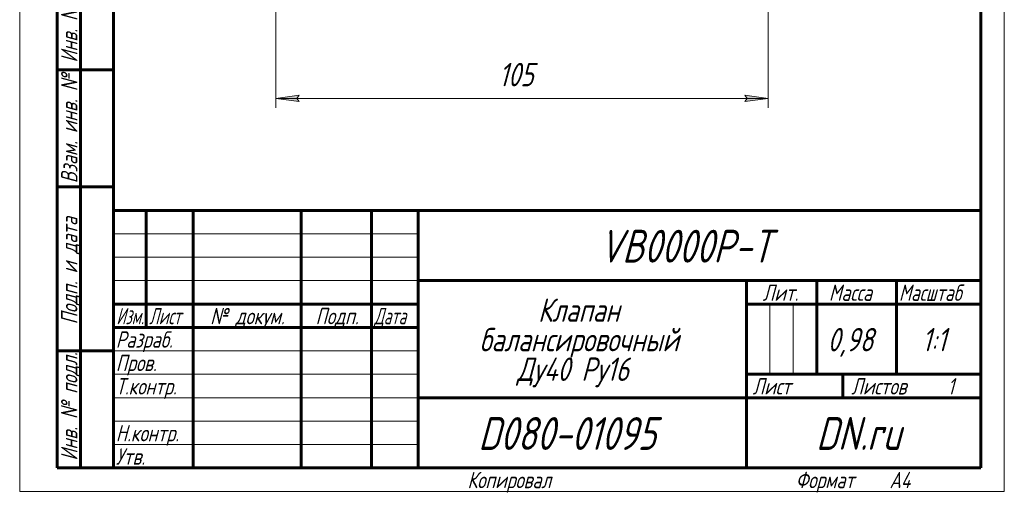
# Model space of a CAD drawing. Header units: millimetres. Extents: x 0 to 210, y 0 to 297.
# Tile 1 of 6: x 0 to 210, y 0 to 101. Entities that reach past the tile are written whole.
import ezdxf

# ---------------------------------------------------------------- set-up
doc = ezdxf.new("R2010")
doc.units = ezdxf.units.MM
doc.linetypes.add('K5LT_BASIC', pattern=[0])
doc.linetypes.add('K5LT_THIN', pattern=[0])
doc.layers.add('Системный слой', color=7, linetype='Continuous')
doc.layers.add('Системный слой (1)', color=251, linetype='Continuous', true_color=0x6c6c6c)
doc.styles.add('KDIMTEXTSTYLE', font='txt', dxfattribs={"width": 0.96, "oblique": 15, "height": 5})
doc.styles.add('KTEXTSTYLE', font='txt', dxfattribs={"width": 0.96, "height": 5})
doc.dimstyles.new('KDIMSTYLE (1.00)', dxfattribs={"dimtxt": 5, "dimasz": 1, "dimexe": 2, "dimexo": 0, "dimgap": 1, "dimtad": 1, "dimtxsty": 'KDIMTEXTSTYLE', "dimsah": 1, "dimcen": 0, "dimdle": 1, "dimadec": 0, "dimazin": 0, "dimtfac": 0.667, "dimtmove": 0, "dimatfit": 3, "dimfxl": 1, "dimtvp": 1, "dimtolj": 1, "dimtzin": 0, "dimarcsym": 0})

# ---------------------------------------------------------------- blocks, each defined once
blk = doc.blocks.new('D1')
at = {"layer": 'Системный слой (1)'}
for points in [[(54.64, 83.91), (59.64, 84.57), (59.14, 83.91), (59.64, 83.25)], [(154.64, 83.25), (159.64, 83.91), (154.64, 84.57), (155.14, 83.91)]]:
    blk.add_hatch(color=7, dxfattribs=at).paths.add_polyline_path(points)
at = {"layer": 'Системный слой (1)', "color": 7, "linetype": 'K5LT_THIN', "lineweight": 18, "true_color": 0xffffff}
for p, q in [((54.64, 108.25), (54.64, 81.91)), ((159.64, 102.73), (159.64, 81.91)), ((54.64, 83.91), (59.64, 84.57)), ((59.64, 84.57), (59.14, 83.91)), ((155.14, 83.91), (154.64, 84.57)), ((154.64, 84.57), (159.64, 83.91)), ((59.64, 83.25), (54.64, 83.91)), ((59.14, 83.91), (59.64, 83.25)), ((159.64, 83.91), (154.64, 83.25)), ((154.64, 83.25), (155.14, 83.91))]:
    blk.add_line(p, q, dxfattribs=at)
blk.add_wipeout([(102.19, 84.91), (102.19, 92.29), (111.69, 92.29), (111.69, 84.91)]).dxf.layer = 'Системный слой (1)'
blk.add_line((54.64, 83.91), (159.64, 83.91), dxfattribs=at)
at = {"layer": 'Системный слой (1)', "color": 7, "insert": (102.19, 91.5), "char_height": 5, "attachment_point": 1, "style": 'KTEXTSTYLE'}
blk.add_mtext('\\fArial|b0|c204|p34;\\H5.0;\\W1.000;\\Q15;\\fGOST Type AU|b0|i0|c204|p34;\\Q15;\\W0.960;105', dxfattribs=at)
blk = doc.blocks.new('KDIMARROW_01')
at = {"layer": 'Системный слой'}
blk.add_hatch(color=0, dxfattribs=at).paths.add_polyline_path([(0, 0), (-5, 0.66), (-4.5, 0), (-5, -0.66)])
at = {"layer": 'Системный слой', "color": 0, "linetype": 'K5LT_THIN', "lineweight": 18}
for p, q in [((-4.5, 0), (-5, 0.66)), ((-5, 0.66), (0, 0)), ((0, 0), (-5, -0.66)), ((-5, -0.66), (-4.5, 0))]:
    blk.add_line(p, q, dxfattribs=at)
at = {"layer": 'Системный слой (1)', "color": 0, "linetype": 'K5LT_THIN', "lineweight": 18}
blk.add_line((112.48, 129.25), (111.48, 129.25), dxfattribs=at)
blk = doc.blocks.new('U13')
at = {"color": 7, "linetype": 'K5LT_THIN', "lineweight": 18, "true_color": 0xffffff}
for p, q in [((0, 0), (0, 297)), ((210, 297), (210, 0)), ((20, 55), (85, 55)), ((20, 50), (85, 50)), ((20, 45), (85, 45)), ((159.96, 25), (159.96, 40)), ((164.98, 25), (164.98, 40)), ((20, 30), (85, 30)), ((20, 25), (85, 25)), ((20, 20), (85, 20)), ((20, 15), (85, 15)), ((20, 10), (85, 10)), ((210, 0), (0, 0))]:
    blk.add_line(p, q, dxfattribs=at)
at = {"color": 143, "linetype": 'K5LT_BASIC', "lineweight": 60, "true_color": 0x33acca}
for p, q in [((20, 5), (20, 292)), ((205, 292), (205, 5)), ((8, 5), (8, 150)), ((13, 5), (13, 150)), ((20, 90), (8, 90)), ((20, 65), (8, 65)), ((20, 60), (205, 60)), ((20, 5), (20, 60)), ((27, 35), (27, 60)), ((37, 5), (37, 60)), ((60, 5), (60, 60)), ((75, 5), (75, 60)), ((85, 5), (85, 60)), ((85, 45), (205, 45)), ((155, 5), (155, 45)), ((170, 25), (170, 45)), ((187, 25), (187, 45)), ((20, 40), (85, 40)), ((155, 40), (170, 40)), ((170, 40), (205, 40)), ((20, 35), (85, 35)), ((20, 30), (8, 30)), ((155, 25), (205, 25)), ((175.57, 20), (175.57, 25)), ((85, 20), (155, 20)), ((155, 20), (205, 20)), ((20, 5), (8, 5)), ((205, 5), (20, 5))]:
    blk.add_line(p, q, dxfattribs=at)
at = {"color": 7, "char_height": 3.5, "attachment_point": 1, "rotation": 90, "style": 'KTEXTSTYLE'}
for s, insert in [('\\fArial|b0|c204|p34;\\H5.0;\\W1.000;\\Q15;\\fGOST Type AU|b0|i0|c204|p34;\\Q15;\\W0.960;\\H3.50;Инв. № дубл.', (8.82, 91.57)), ('\\fArial|b0|c204|p34;\\H5.0;\\W1.000;\\Q15;\\fGOST Type AU|b0|i0|c204|p34;\\Q15;\\W0.960;\\H3.50;Взам. инв. №', (8.82, 65.8)), ('\\fArial|b0|c204|p34;\\H5.0;\\W1.000;\\Q15;\\fGOST Type AU|b0|i0|c204|p34;\\Q15;\\W0.960;\\H3.50;Подп. и дата', (8.82, 35.66)), ('\\fArial|b0|c204|p34;\\H5.0;\\W1.000;\\Q15;\\fGOST Type AU|b0|i0|c204|p34;\\Q15;\\W0.960;\\H3.50;Инв. № подл.', (8.82, 6.57))]:
    blk.add_mtext(s, dxfattribs=dict(at, insert=insert))
at = {"color": 7, "attachment_point": 1, "style": 'KTEXTSTYLE'}
for s, insert, char_height in [('\\fArial|b0|c204|p34;\\H5.0;\\W1.000;\\Q15;\\fGOST Type AU|b0|i0|c204|p34;\\Q15;\\W0.960;\\H7.00;VB0000P-T', (123.63, 55.86), 7), ('\\fArial|b0|c204|p34;\\H5.0;\\W1.000;\\Q15;\\fGOST Type AU|b0|i0|c204|p34;\\Q15;\\W0.960;\\H3.50;Лит.', (158.47, 44.18), 3.5), ('\\fArial|b0|c204|p34;\\H5.0;\\W1.000;\\Q15;\\fGOST Type AU|b0|i0|c204|p34;\\Q15;\\W0.960;\\H3.50;Масса', (172.58, 44.18), 3.5), ('\\fArial|b0|c204|p34;\\H5.0;\\W1.000;\\Q15;\\fGOST Type AU|b0|i0|c204|p34;\\Q15;\\W0.926;\\H3.50;Масштаб', (187.52, 44.18), 3.5), ('\\fArial|b0|c204|p34;\\H5.0;\\W1.000;\\Q15;\\fGOST Type AU|b0|i0|c204|p34;\\Q15;\\W0.960;Клапан', (110.56, 41.21), 5), ('\\fArial|b0|c204|p34;\\H5.0;\\W1.000;\\Q15;\\fGOST Type AU|b0|i0|c204|p34;\\Q15;\\W0.786;\\H3.50;Изм.', (20.62, 39.18), 3.5), ('\\fArial|b0|c204|p34;\\H5.0;\\W1.000;\\Q15;\\fGOST Type AU|b0|i0|c204|p34;\\Q15;\\W0.800;\\H3.50;Лист', (27.61, 39.18), 3.5), ('\\fArial|b0|c204|p34;\\H5.0;\\W1.000;\\Q15;\\fGOST Type AU|b0|i0|c204|p34;\\Q15;\\W0.960;\\H3.50;№ докум.', (40.63, 39.18), 3.5), ('\\fArial|b0|c204|p34;\\H5.0;\\W1.000;\\Q15;\\fGOST Type AU|b0|i0|c204|p34;\\Q15;\\W0.960;\\H3.50;Подп.', (63.1, 39.18), 3.5), ('\\fArial|b0|c204|p34;\\H5.0;\\W1.000;\\Q15;\\fGOST Type AU|b0|i0|c204|p34;\\Q15;\\W0.800;\\H3.50;Дата', (75.61, 39.18), 3.5), ('\\fArial|b0|c204|p34;\\H5.0;\\W1.000;\\Q15;\\fGOST Type AU|b0|i0|c204|p34;\\Q15;\\W0.960;\\H3.50;Разраб.', (20.5, 34.18), 3.5), ('\\fArial|b0|c204|p34;\\H5.0;\\W1.000;\\Q15;\\fGOST Type AU|b0|i0|c204|p34;\\Q15;\\W0.960;балансировочный', (98.06, 34.9), 5), ('\\fArial|b0|c204|p34;\\H5.0;\\W1.000;\\Q15;\\fGOST Type AU|b0|i0|c204|p34;\\Q15;\\W0.960;0,98', (172.3, 34.9), 5), ('\\fArial|b0|c204|p34;\\H5.0;\\W1.000;\\Q15;\\fGOST Type AU|b0|i0|c204|p34;\\Q15;\\W0.960;{\\c16737820;1:1}', (192.44, 34.9), 5), ('\\fArial|b0|c204|p34;\\H5.0;\\W1.000;\\Q15;\\fGOST Type AU|b0|i0|c204|p34;\\Q15;\\W0.960;\\H3.50;Пров.', (20.5, 29.18), 3.5), ('\\fArial|b0|c204|p34;\\H5.0;\\W1.000;\\Q15;\\fGOST Type AU|b0|i0|c204|p34;\\Q15;\\W0.960;Ду40 Ру16', (106.06, 28.59), 5), ('\\fArial|b0|c204|p34;\\H5.0;\\W1.000;\\Q15;\\fGOST Type AU|b0|i0|c204|p34;\\Q15;\\W0.960;\\H3.50;Т.контр.', (20.5, 24.18), 3.5), ('\\fArial|b0|c204|p34;\\H5.0;\\W1.000;\\Q15;\\fGOST Type AU|b0|i0|c204|p34;\\Q15;\\W0.960;\\H3.50;Лист', (156.32, 24.18), 3.5), ('\\fArial|b0|c204|p34;\\H5.0;\\W1.000;\\Q15;\\fGOST Type AU|b0|i0|c204|p34;\\Q15;\\W0.960;\\H3.50;Листов', (177.36, 24.18), 3.5), ('\\fArial|b0|c204|p34;\\H5.0;\\W1.000;\\Q15;\\fGOST Type AU|b0|i0|c204|p34;\\Q15;\\W0.960;\\H3.50;1', (197.91, 24.18), 3.5), ('\\fArial|b0|c204|p34;\\H5.0;\\W1.000;\\Q15;\\fGOST Type AU|b0|i0|c204|p34;\\Q15;\\W0.960;\\H7.00;D080-01095', (97.8, 15.86), 7), ('\\fArial|b0|c204|p34;\\H5.0;\\W1.000;\\Q15;\\fGOST Type AU|b0|i0|c204|p34;\\Q15;\\W0.960;\\H7.00;DN.ru', (169.84, 15.86), 7), ('\\fArial|b0|c204|p34;\\H5.0;\\W1.000;\\Q15;\\fGOST Type AU|b0|i0|c204|p34;\\Q15;\\W0.960;\\H3.50;Н.контр.', (20.5, 14.18), 3.5), ('\\fArial|b0|c204|p34;\\H5.0;\\W1.000;\\Q15;\\fGOST Type AU|b0|i0|c204|p34;\\Q15;\\W0.960;\\H3.50;Утв.', (20.5, 9.18), 3.5), ('\\fArial|b0|c204|p34;\\H5.0;\\W1.000;\\Q15;\\fGOST Type AU|b0|i0|c204|p34;\\Q15;\\W0.960;\\H3.50;Копировал', (95.5, 4.18), 3.5), ('\\fArial|b0|c204|p34;\\H5.0;\\W1.000;\\Q15;\\fGOST Type AU|b0|i0|c204|p34;\\Q15;\\W0.960;\\H3.50;Формат', (165.5, 4.18), 3.5), ('\\fArial|b0|c204|p34;\\H5.0;\\W1.000;\\Q15;\\fGOST Type AU|b0|i0|c204|p34;\\Q15;\\W0.960;\\H3.50;A4', (185.5, 4.18), 3.5)]:
    blk.add_mtext(s, dxfattribs=dict(at, insert=insert, char_height=char_height))

msp = doc.modelspace()

# ---------------------------------------------------------------- dimensions: what is measured, and where the dimension line sits
at = {"layer": 'Системный слой (1)', "color": 7}
dim = msp.add_linear_dim(base=(54.639, 83.909), p1=(159.639, 102.729), p2=(54.639, 108.255), dimstyle='KDIMSTYLE (1.00)', override={"dimexo": 0, "dimpost": '\\fGOST Type AU|b0|c204|p34;\\H5.0;\\W0.960;\\Q15;<>', "dimblk1": 'KDIMARROW_01', "dimblk2": 'KDIMARROW_01', "dimse1": 0, "dimse2": 0, "dimclrt": 7, "dimtol": 1, "dimtp": 0, "dimtm": 0, "dimtdec": 5, "dimtolj": 1}, dxfattribs=at)
dim.commit()
dim.dimension.update_dxf_attribs({"geometry": 'D1', "text_midpoint": (107.139, 83.909), "dimtype": 160})

# ---------------------------------------------------------------- next in the draw order: block references
msp.add_blockref('U13', (0, 0))

doc.saveas('drawing.dxf')
